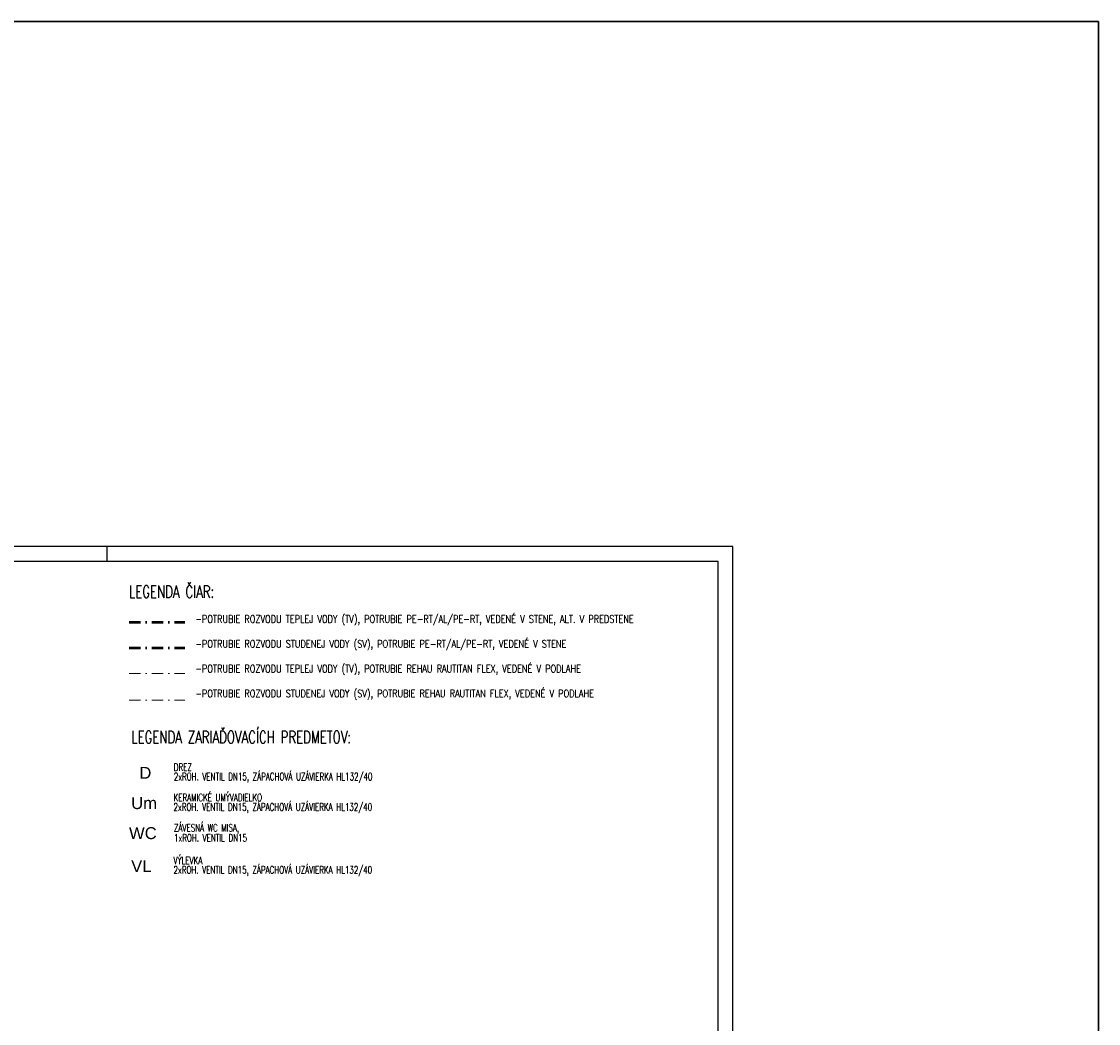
# Model space of a CAD drawing. Header units: millimetres. Extents: x -1674 to 107018, y 6909 to 78196.
# Tile 24 of 24: x 88944 to 107018, y 61380 to 78196. Entities that reach past the tile are written whole.
import ezdxf

# ---------------------------------------------------------------- set-up
doc = ezdxf.new("R2010")
doc.units = ezdxf.units.MM
doc.linetypes.add('DASHDOT', pattern=[25.4, 12.7, -6.35, 0, -6.35])
for name, color, linetype, lineweight in [('_1_TZB-studena voda', 130, 'Continuous', 50), ('_1_TZB-tepla voda', 240, 'DASHDOT', 40), ('ramik', 61, 'Continuous', 25), ('TZB-popis splasky', 255, 'Continuous', 18), ('ZTI-popis', 7, 'Continuous', 20)]:
    doc.layers.add(name, color=color, linetype=linetype, lineweight=lineweight)
doc.styles.add('ROMANS', font='romans.shx', dxfattribs={"width": 0.8})
doc.styles.get("Standard").update_dxf_attribs({"font": 'arial.ttf'})
doc.styles.add('zti-popis', font='arial.ttf', dxfattribs={"height": 100})

# ---------------------------------------------------------------- blocks, each defined once
blk = doc.blocks.new('*U415')
at = {"layer": 'ramik'}
for p, q in [((-840, 5), (-840, 0)), ((-630, 5), (-630, 0))]:
    blk.add_line(p, q, dxfattribs=at)
for points in [[(-840, 0), (0, 0), (0, 297), (-840, 297)], [(-835, 5), (-5, 5), (-5, 292), (-835, 292)]]:
    blk.add_lwpolyline(points, close=True, dxfattribs=at)

msp = doc.modelspace()

# ---------------------------------------------------------------- linework, layer by layer
at = {"color": 4, "lineweight": 30}
msp.add_lwpolyline([(53310, 78196), (107018, 78196), (107018, 10857), (53310, 10857)], close=True, dxfattribs=at)
at = {"layer": '_1_TZB-studena voda', "linetype": 'DASHDOT', "lineweight": 50, "ltscale": 15}
msp.add_line((90748, 67687), (91684, 67687), dxfattribs=at)
at = {"layer": '_1_TZB-studena voda', "linetype": 'DASHDOT', "lineweight": 13, "ltscale": 15}
msp.add_line((90748, 66807), (91684, 66807), dxfattribs=at)
at = {"layer": '_1_TZB-tepla voda', "lineweight": 50, "ltscale": 15}
msp.add_line((90748, 68115), (91684, 68115), dxfattribs=at)
at = {"layer": '_1_TZB-tepla voda', "lineweight": 9, "ltscale": 15}
msp.add_line((90748, 67253), (91684, 67253), dxfattribs=at)

# ---------------------------------------------------------------- block references
at = {"layer": 'ramik', "xscale": 49.99999999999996, "yscale": 49.99999999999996, "zscale": 49.99999999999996, "rotation": 180}
msp.add_blockref('*U415', (58884, 69386), dxfattribs=at)

# ---------------------------------------------------------------- texts
at = {"layer": 'TZB-popis splasky', "color": 7, "lineweight": 30, "style": 'ROMANS', "width": 0.7}
for s, p in [('LEGENDA ČIAR:', (90748, 68523)), ('LEGENDA ZARIAĎOVACÍCH PREDMETOV:', (90787, 66083, 0))]:
    msp.add_text(s, height=206.25, dxfattribs=at).set_placement(p)
at = {"layer": 'TZB-popis splasky', "color": 7, "style": 'ROMANS', "width": 0.7}
for s, p in [('2xROH. VENTIL DN15, ZÁPACHOVÁ UZÁVIERKA HL132/40', (91499, 65461, 0)), ('DREZ', (91499, 65620, 0)), ('KERAMICKÉ UMÝVADIELKO', (91495, 65110, 0)), ('2xROH. VENTIL DN15, ZÁPACHOVÁ UZÁVIERKA HL132/40', (91495, 64951, 0)), ('ZÁVESNÁ WC MISA, ', (91502, 64602, 0)), ('1xROH. VENTIL DN15 ', (91502, 64432, 0)), ('VÝLEVKA', (91495, 64053, 0)), ('2xROH. VENTIL DN15, ZÁPACHOVÁ UZÁVIERKA HL132/40', (91495, 63895, 0))]:
    msp.add_text(s, height=125, dxfattribs=at).set_placement(p)
at = {"layer": 'TZB-popis splasky', "lineweight": -3, "insert": (91861, 68231), "char_height": 125, "width": 10828.08, "attachment_point": 1}
msp.add_mtext('{\\Fsimplee|c238;\\W0.8;-\\Fsimplex|c238;POTRUBIE ROZVODU TEPLEJ VODY (TV), POTRUBIE PE-RT/AL/PE-RT, VEDENÉ V STENE, ALT. V PREDSTENE\\P\\P-POTRUBIE ROZVODU STUDENEJ VODY (SV), POTRUBIE PE-RT/AL/PE-RT, VEDENÉ V STENE   \\P \\Fsimplee|c238;\\P-\\Fsimplex|c238;POTRUBIE ROZVODU TEPLEJ VODY (TV), POTRUBIE REHAU RAUTITAN FLEX, VEDENÉ V PODLAHE\\P \\P-POTRUBIE ROZVODU STUDENEJ VODY (SV), POTRUBIE REHAU RAUTITAN FLEX, VEDENÉ V PODLAHE}', dxfattribs=at)
at = {"layer": 'ZTI-popis', "ltscale": 0.03, "char_height": 200, "attachment_point": 4, "rotation": 0.0236, "style": 'zti-popis'}
for s, width, insert in [('D', 266.09, (90921, 65587, 0)), ('Um', 266.09, (90784, 65077, 0)), ('WC', 555.01, (90748, 64573, 0)), ('VL', 266.09, (90784, 64021, 0))]:
    msp.add_mtext_dynamic_manual_height_columns(s, width=width, gutter_width=12.5, heights=[0], dxfattribs=dict(at, insert=insert))

doc.saveas('drawing.dxf')
